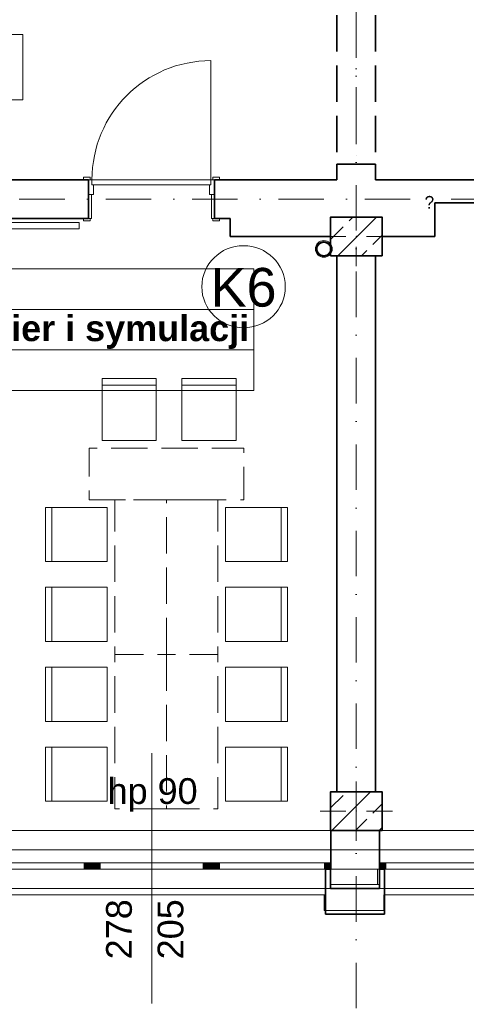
# Model space of a CAD drawing. Header units: millimetres. Extents: x -34676 to 172266, y 39940 to 476087.
# Tile 119 of 256: x 41355 to 44823, y 275794 to 283434. Entities that reach past the tile are written whole.
import ezdxf
from ezdxf.lldxf.tags import DXFTag

# ---------------------------------------------------------------- set-up
doc = ezdxf.new("R2010")
doc.units = ezdxf.units.MM
doc.header["$MEASUREMENT"] = 0
doc.linetypes.add('Krawędzie ukryte', pattern=[3.912222, 2.822222, -1.09])
doc.linetypes.add('Kropki i Kreski', pattern=[6.702778, 3.527778, -1.763889, 0, -1.411111])
doc.layers.add('#ks', color=34, linetype='Continuous', lineweight=30)
for name, color, linetype in [('#podkład', 252, 'Continuous'), ('- A - ocieplenie', 7, 'Continuous'), ('- strefy pomieszczeń', 7, 'Continuous'), ('2D - Rysunki i Obrazki', 7, 'Continuous'), ('Drzwi Archicad', 7, 'Continuous'), ('IS_Text_Pion_Wodociag', 7, 'Continuous'), ('Konstrukcja - Belki', 7, 'Continuous'), ('Konstrukcja - Siatka mod', 7, 'Continuous'), ('Konstrukcja - Stropy', 7, 'Continuous'), ('Konstrukcja - Słupy', 7, 'Continuous'), ('Konstrukcja - Ściany nośne wew..P', 7, 'Continuous'), ('Konstrukcja - Ściany zewnętrzne', 7, 'Continuous'), ('Okna Archicada', 7, 'Continuous'), ('Opisy - Etykiety', 7, 'Continuous'), ('Wnętrze - Umeblowanie', 7, 'Continuous'), ('Znaczniki okien Archicada', 7, 'Continuous')]:
    doc.layers.add(name, color=color, linetype=linetype)
doc.styles.get("Standard").update_dxf_attribs({"font": 'arial.ttf'})
doc.styles.add('STYL_AUTOMATYCZNY_1', font='arial.ttf')
doc.styles.add('STYL_AUTOMATYCZNY_2', font='arial.ttf')
doc.styles.add('STYL_AUTOMATYCZNY_8', font='txt')
tags = doc.linetypes.add('SOLID', pattern=[10, 10, 0]).pattern_tags.tags
tags[6:7] = [DXFTag(74, 4), DXFTag(75, 0), DXFTag(340, '0'), DXFTag(46, 0.0), DXFTag(50, 0.0), DXFTag(44, 0.0), DXFTag(45, 0.0)]
tags[4:5] = [DXFTag(74, 4), DXFTag(75, 0), DXFTag(340, '0'), DXFTag(46, 0.0), DXFTag(50, 0.0), DXFTag(44, 0.0), DXFTag(45, 0.0)]
pattern_1 = [(45, (-208051.03, 672090.37), (-183.84776, 183.84776), []), (45, (-208142.95, 672182.3), (-183.84776, 183.84776), [195, -65])]

# ---------------------------------------------------------------- blocks, each defined once
blk = doc.blocks.new('UHYGFFFF')
at = {"layer": 'Konstrukcja - Słupy', "linetype": 'Continuous', "lineweight": 25}
h = blk.add_hatch(dxfattribs=at)
h.set_pattern_fill('Beton_zbrojony_0002', color=252, style=0, pattern_type=2)
h.set_pattern_definition(pattern_1)
h.paths.add_polyline_path([(43377.6, 387742.7), (43777.6, 387742.7), (43777.6, 388042.7), (43377.6, 388042.7)])
h = blk.add_hatch(dxfattribs=at)
h.set_pattern_fill('Beton_zbrojony_0002', color=252, style=0, pattern_type=2)
h.set_pattern_definition(pattern_1)
h.paths.add_polyline_path([(43377.6, 383282.6), (43777.6, 383282.6), (43777.6, 383582.6), (43377.6, 383582.6)])
at = {"layer": 'Okna Archicada', "linetype": 'Continuous', "lineweight": 13}
for points in [[(41515.1, 383032.6), (41465.1, 383032.6), (41465.1, 382982.6), (41515.1, 382982.6)], [(41515.1, 382982.6), (41590.1, 382982.6), (41590.1, 383032.6), (41515.1, 383032.6)], [(42465.1, 383032.6), (42390.1, 383032.6), (42390.1, 382982.6), (42465.1, 382982.6)], [(42465.1, 382982.6), (42515.1, 382982.6), (42515.1, 383032.6), (42465.1, 383032.6)], [(43380.1, 383032.6), (43330.1, 383032.6), (43330.1, 382982.6), (43380.1, 382982.6)], [(43757.6, 382982.6), (43807.6, 382982.6), (43807.6, 383032.6), (43757.6, 383032.6)]]:
    blk.add_hatch(color=252, dxfattribs=at).paths.add_polyline_path(points)
at = {"layer": '- A - ocieplenie', "color": 252, "linetype": 'Continuous', "lineweight": 35, "ltscale": 100}
for p, q in [((43337.6, 382982.6), (43337.6, 382832.6)), ((43797.6, 382982.6), (43797.6, 382832.6)), ((43337.6, 382832.6), (43337.6, 382782.6)), ((43797.6, 382832.6), (43797.6, 382782.6))]:
    blk.add_line(p, q, dxfattribs=at)
at = {"layer": '- A - ocieplenie', "color": 252, "linetype": 'Continuous', "lineweight": 20, "ltscale": 100, "flags": 128}
for points in [[(43377.6, 382982.6), (37797.6, 382982.6)], [(43377.6, 382862.6), (43377.6, 382982.6)], [(43742.6, 382982.6), (43742.6, 382862.6)], [(48907.6, 382982.6), (43742.6, 382982.6)], [(43742.6, 382862.6), (43377.6, 382862.6)], [(37797.6, 382782.6), (43327.6, 382782.6)], [(43327.6, 382782.6), (43327.6, 382662.6)], [(43792.6, 382662.6), (43792.6, 382782.6)], [(43792.6, 382782.6), (48857.6, 382782.6)], [(43327.6, 382662.6), (43792.6, 382662.6)]]:
    blk.add_lwpolyline(points, dxfattribs=at)
at = {"layer": '- A - ocieplenie', "color": 252, "linetype": 'Continuous', "lineweight": 35, "ltscale": 100, "flags": 128}
for points in [[(43377.6, 382982.6), (43337.6, 382982.6)], [(43377.6, 382832.6), (43377.6, 382982.6)], [(43797.6, 382982.6), (43757.6, 382982.6)], [(43757.6, 382982.6), (43757.6, 382832.6)], [(43757.6, 382832.6), (43377.6, 382832.6)], [(43337.6, 382782.6), (43337.6, 382632.6)], [(43797.6, 382632.6), (43797.6, 382782.6)], [(43337.6, 382632.6), (43797.6, 382632.6)]]:
    blk.add_lwpolyline(points, dxfattribs=at)
at = {"layer": '- strefy pomieszczeń', "color": 252, "linetype": 'Continuous', "lineweight": 13, "ltscale": 100}
for p, q in [((39152.3, 387639.8), (42782.3, 387639.8)), ((42782.3, 387639.8), (42782.3, 387325.5)), ((42782.3, 387325.5), (39152.3, 387325.5)), ((39152.3, 387325.5), (42782.3, 387325.5)), ((42782.3, 387325.5), (42782.3, 387011.2)), ((42782.3, 387011.2), (39152.3, 387011.2)), ((39152.3, 387011.2), (42782.3, 387011.2)), ((42782.3, 387011.2), (42782.3, 386696.9)), ((42782.3, 386696.9), (39152.3, 386696.9))]:
    blk.add_line(p, q, dxfattribs=at)
at = {"color": 252, "linetype": 'Continuous', "lineweight": 35, "ltscale": 100, "flags": 128}
blk.add_lwpolyline([(42477.6, 388032.6), (42477.6, 388332.6)], dxfattribs=at)
at = {"layer": 'Drzwi Archicad', "color": 252, "linetype": 'Continuous', "lineweight": 13, "ltscale": 100}
for p, q in [((42449.6, 388332.6), (42449.6, 389256.6)), ((41525.6, 388332.6), (41497.6, 388332.6)), ((41497.6, 388332.6), (41497.6, 388217.6)), ((41525.6, 388292.6), (41525.6, 388332.6)), ((41525.6, 388332.6), (42449.6, 388332.6)), ((41525.6, 388292.6), (41525.6, 388332.6)), ((42477.6, 388332.6), (42449.6, 388332.6)), ((42449.6, 388332.6), (42449.6, 388292.6)), ((42449.6, 388332.6), (42449.6, 388292.6)), ((42477.6, 388217.6), (42477.6, 388332.6)), ((41537.6, 388292.6), (41525.6, 388292.6)), ((42449.6, 388292.6), (41525.6, 388292.6)), ((41537.6, 388217.6), (41537.6, 388292.6)), ((42449.6, 388292.6), (42437.6, 388292.6)), ((42437.6, 388292.6), (42437.6, 388217.6)), ((41497.6, 388217.6), (41537.6, 388217.6)), ((42437.6, 388217.6), (42477.6, 388217.6))]:
    blk.add_line(p, q, dxfattribs=at)
at = {"layer": 'Drzwi Archicad', "color": 252, "linetype": 'Continuous', "lineweight": 18, "ltscale": 100}
for p, q in [((41460.6, 388332.6), (41460.6, 388351.6)), ((41460.6, 388351.6), (41510.6, 388351.6)), ((41510.6, 388332.6), (41460.6, 388332.6)), ((41510.6, 388351.6), (41510.6, 388332.6)), ((42464.6, 388351.6), (42514.6, 388351.6)), ((42464.6, 388332.6), (42464.6, 388351.6)), ((42514.6, 388332.6), (42464.6, 388332.6)), ((42514.6, 388351.6), (42514.6, 388332.6)), ((41497.6, 388032.6), (41497.6, 388217.6)), ((41497.6, 388217.6), (41522.6, 388217.6)), ((41522.6, 388217.6), (41522.6, 388032.6)), ((42452.6, 388032.6), (42452.6, 388217.6)), ((42452.6, 388217.6), (42477.6, 388217.6)), ((42477.6, 388217.6), (42477.6, 388032.6)), ((41460.6, 388013.6), (41460.6, 388032.6)), ((41460.6, 388032.6), (41510.6, 388032.6)), ((41510.6, 388013.6), (41460.6, 388013.6)), ((41522.6, 388032.6), (41497.6, 388032.6)), ((41510.6, 388032.6), (41510.6, 388013.6)), ((42477.6, 388032.6), (42452.6, 388032.6)), ((42464.6, 388032.6), (42514.6, 388032.6)), ((42464.6, 388013.6), (42464.6, 388032.6)), ((42514.6, 388013.6), (42464.6, 388013.6)), ((42514.6, 388032.6), (42514.6, 388013.6))]:
    blk.add_line(p, q, dxfattribs=at)
at = {"layer": 'Drzwi Archicad', "color": 252, "linetype": 'Continuous', "lineweight": 35, "ltscale": 100}
for p, q in [((41497.6, 388332.6), (41460.6, 388332.6)), ((41497.6, 388332.6), (41460.6, 388332.6)), ((41497.6, 388332.6), (41497.6, 388217.6)), ((41497.6, 388332.6), (41497.6, 388217.6)), ((42477.6, 388332.6), (42477.6, 388217.6)), ((42477.6, 388332.6), (42477.6, 388217.6)), ((42477.6, 388332.6), (42514.6, 388332.6)), ((42477.6, 388332.6), (42514.6, 388332.6)), ((41497.6, 388217.6), (41497.6, 388032.6)), ((41497.6, 388217.6), (41497.6, 388032.6)), ((42477.6, 388217.6), (42477.6, 388032.6)), ((42477.6, 388217.6), (42477.6, 388032.6)), ((41497.6, 388032.6), (41460.6, 388032.6)), ((41497.6, 388032.6), (41460.6, 388032.6)), ((42477.6, 388032.6), (42514.6, 388032.6)), ((42477.6, 388032.6), (42514.6, 388032.6))]:
    blk.add_line(p, q, dxfattribs=at)
at = {"layer": 'Drzwi Archicad', "color": 252, "linetype": 'Continuous', "lineweight": 13, "ltscale": 100}
blk.add_arc((42449.6, 388332.6), 924, 90, 180, dxfattribs=at)
at = {"layer": 'Konstrukcja - Belki', "color": 252, "linetype": 'Krawędzie ukryte', "lineweight": 35, "ltscale": 100}
for p, q in [((43427.6, 390392.6), (43427.6, 388452.5)), ((43727.6, 390392.6), (43727.6, 388452.5)), ((43427.6, 388452.5), (43727.6, 388452.5))]:
    blk.add_line(p, q, dxfattribs=at)
at = {"layer": 'Konstrukcja - Belki', "color": 252, "linetype": 'Kropki i Kreski', "lineweight": 13, "ltscale": 100}
blk.add_line((43577.6, 390392.6), (43577.6, 388452.5), dxfattribs=at)
at = {"layer": 'Konstrukcja - Siatka mod', "color": 252, "linetype": 'Kropki i Kreski', "lineweight": 13, "ltscale": 100}
for p, q in [((43577.6, 381903.8), (43577.6, 398868.6)), ((20180, 388182.6), (49624.6, 388182.6))]:
    blk.add_line(p, q, dxfattribs=at)
at = {"layer": 'Konstrukcja - Stropy', "color": 252, "linetype": 'Continuous', "lineweight": 13, "ltscale": 100, "flags": 128}
blk.add_lwpolyline([(49317.6, 395762.6), (22777.6, 395762.6), (22777.6, 393161.4), (22777.6, 390344), (22777.6, 388030.6), (22777.6, 383282.6), (34297.6, 383282.6), (34297.6, 388332.6), (37597.6, 388332.6), (37597.6, 383282.6), (49317.6, 383282.6)], close=True, dxfattribs=at)
at = {"layer": 'Konstrukcja - Słupy', "color": 252, "linetype": 'Continuous', "lineweight": 0, "ltscale": 100}
for p, q in [((43577.6, 387972.7), (43577.6, 388122.7)), ((43497.6, 387892.7), (43297.6, 387892.7)), ((43657.6, 387892.7), (43857.6, 387892.7)), ((43577.6, 387812.7), (43577.6, 387662.7)), ((43577.6, 383512.6), (43577.6, 383662.6)), ((43497.6, 383432.6), (43297.6, 383432.6)), ((43657.6, 383432.6), (43857.6, 383432.6)), ((43577.6, 383352.6), (43577.6, 383202.6))]:
    blk.add_line(p, q, dxfattribs=at)
at = {"layer": 'Konstrukcja - Słupy', "color": 252, "linetype": 'Continuous', "lineweight": 35, "ltscale": 100, "flags": 128}
for points in [[(43377.6, 387742.7), (43777.6, 387742.7), (43777.6, 388042.7), (43377.6, 388042.7)], [(43377.6, 383282.6), (43777.6, 383282.6), (43777.6, 383582.6), (43377.6, 383582.6)]]:
    blk.add_lwpolyline(points, close=True, dxfattribs=at)
at = {"layer": 'Konstrukcja - Słupy', "color": 252, "linetype": 'Continuous', "lineweight": 0, "ltscale": 100}
for p in [(43577.6, 387892.7), (43577.6, 383432.6)]:
    blk.add_point(p, dxfattribs=at)
at = {"layer": 'Konstrukcja - Ściany nośne wew..P', "color": 252, "linetype": 'Continuous', "lineweight": 35, "ltscale": 100}
for p, q in [((41497.6, 388332.6), (41460.6, 388332.6)), ((41497.6, 388332.6), (41497.6, 388217.6)), ((42477.6, 388332.6), (42514.6, 388332.6)), ((41497.6, 388217.6), (41497.6, 388032.6)), ((41497.6, 388032.6), (41460.6, 388032.6)), ((42477.6, 388032.6), (42514.6, 388032.6))]:
    blk.add_line(p, q, dxfattribs=at)
at = {"layer": 'Konstrukcja - Ściany nośne wew..P', "color": 252, "linetype": 'Continuous', "lineweight": 35, "ltscale": 100, "flags": 128}
for points in [[(43427.6, 388452.5), (43427.6, 388332.6)], [(43727.6, 388452.5), (43427.6, 388452.5)], [(43727.6, 388332.6), (43727.6, 388452.5)], [(41497.6, 388332.6), (39196.5, 388332.6)], [(42597.6, 388332.6), (42477.6, 388332.6)], [(43427.6, 388332.6), (42597.6, 388332.6)], [(44186.3, 388332.6), (43727.6, 388332.6)], [(44651.9, 388332.6), (44186.3, 388332.6)], [(44186.3, 387892.6), (44186.3, 388152.6)], [(44186.3, 388152.6), (44651.9, 388152.6)], [(39196.5, 388032.6), (41497.6, 388032.6)], [(42477.6, 388032.6), (42597.6, 388032.6)], [(42597.6, 388032.6), (42597.6, 387892.6)], [(42597.6, 387892.6), (43377.6, 387892.6)], [(43777.6, 387892.6), (44186.3, 387892.6)], [(43427.6, 387742.7), (43427.6, 383582.6)], [(43727.6, 383582.6), (43727.6, 387742.7)]]:
    blk.add_lwpolyline(points, dxfattribs=at)
at = {"layer": 'Konstrukcja - Ściany zewnętrzne', "color": 252, "linetype": 'Continuous', "lineweight": 35, "ltscale": 100}
for p, q in [((43380.1, 383032.6), (43380.1, 383282.6)), ((43757.6, 383032.6), (43757.6, 383282.6)), ((43380.1, 382982.6), (43380.1, 383032.6)), ((43757.6, 382982.6), (43757.6, 383032.6))]:
    blk.add_line(p, q, dxfattribs=at)
at = {"layer": 'Konstrukcja - Ściany zewnętrzne', "color": 252, "linetype": 'Continuous', "lineweight": 13, "ltscale": 100, "flags": 128}
blk.add_lwpolyline([(49287.6, 382982.6), (49287.6, 382832.6), (37597.6, 382832.6), (37597.6, 382982.6)], close=True, dxfattribs=at)
blk.add_lwpolyline([(49287.6, 382982.6), (49287.6, 382832.6), (37597.6, 382832.6), (37597.6, 382982.6)], close=True, dxfattribs=at)
blk.add_lwpolyline([(43377.6, 382982.6), (43377.6, 382862.6), (43757.6, 382862.6), (43757.6, 382982.6)], dxfattribs=at)
at = {"layer": 'Okna Archicada', "color": 252, "linetype": 'Continuous', "lineweight": 13, "ltscale": 100}
for p, q in [((43380.1, 383282.6), (40600.1, 383282.6)), ((46257.6, 383282.6), (43757.6, 383282.6)), ((20180, 383132.6), (49624.6, 383132.6)), ((41465.1, 383032.6), (40650.1, 383032.6)), ((41515.1, 383032.6), (41465.1, 383032.6)), ((41465.1, 383032.6), (41465.1, 382982.6)), ((41590.1, 383032.6), (41515.1, 383032.6)), ((41590.1, 382982.6), (41590.1, 383032.6)), ((42390.1, 383032.6), (41590.1, 383032.6)), ((42465.1, 383032.6), (42390.1, 383032.6)), ((42390.1, 383032.6), (42390.1, 382982.6)), ((42515.1, 383032.6), (42465.1, 383032.6)), ((42515.1, 382982.6), (42515.1, 383032.6)), ((43330.1, 383032.6), (42515.1, 383032.6)), ((43380.1, 383032.6), (43330.1, 383032.6)), ((43330.1, 383032.6), (43330.1, 382982.6)), ((43807.6, 383032.6), (43757.6, 383032.6)), ((43807.6, 382982.6), (43807.6, 383032.6)), ((44572.6, 383032.6), (43807.6, 383032.6)), ((43380.1, 382982.6), (40600.1, 382982.6)), ((43337.6, 382982.6), (40642.6, 382982.6)), ((40650.1, 382982.6), (41465.1, 382982.6)), ((41465.1, 382982.6), (41515.1, 382982.6)), ((41515.1, 382982.6), (41590.1, 382982.6)), ((41590.1, 382982.6), (42390.1, 382982.6)), ((42390.1, 382982.6), (42465.1, 382982.6)), ((42465.1, 382982.6), (42515.1, 382982.6)), ((42515.1, 382982.6), (43330.1, 382982.6)), ((43330.1, 382982.6), (43380.1, 382982.6)), ((46257.6, 382982.6), (43757.6, 382982.6)), ((43757.6, 382982.6), (43807.6, 382982.6)), ((46217.6, 382982.6), (43797.6, 382982.6)), ((43807.6, 382982.6), (44572.6, 382982.6)), ((43337.6, 382782.6), (40642.6, 382782.6)), ((46217.6, 382782.6), (43797.6, 382782.6))]:
    blk.add_line(p, q, dxfattribs=at)
at = {"layer": 'Okna Archicada', "color": 252, "linetype": 'Continuous', "lineweight": 35, "ltscale": 100}
for p, q in [((43380.1, 383032.6), (43380.1, 383282.6)), ((43757.6, 383032.6), (43757.6, 383282.6)), ((43380.1, 382982.6), (43380.1, 383032.6)), ((43380.1, 382982.6), (43380.1, 383032.6)), ((43757.6, 382982.6), (43757.6, 383032.6)), ((43757.6, 382982.6), (43757.6, 383032.6)), ((43337.6, 382982.6), (43337.6, 382832.6)), ((43797.6, 382982.6), (43797.6, 382832.6)), ((43337.6, 382832.6), (43337.6, 382782.6)), ((43797.6, 382832.6), (43797.6, 382782.6))]:
    blk.add_line(p, q, dxfattribs=at)
at = {"layer": 'Opisy - Etykiety', "color": 252, "linetype": 'Continuous', "lineweight": 13, "ltscale": 100}
for p, q in [((40989, 389458.3), (39907.2, 389458.3)), ((40989, 388952.3), (40989, 389458.3)), ((39907.2, 388952.3), (40989, 388952.3))]:
    blk.add_line(p, q, dxfattribs=at)
at = {"layer": 'Wnętrze - Umeblowanie', "color": 252, "linetype": 'Continuous', "lineweight": 13, "ltscale": 100}
for p, q in [((41604.4, 386738.9), (42024.4, 386738.9)), ((42224.4, 386738.9), (42644.4, 386738.9)), ((41214.5, 385369.9), (41214.5, 385789.9)), ((42993.3, 385369.9), (42993.3, 385789.9)), ((41214.5, 384749.9), (41214.5, 385169.9)), ((42993.3, 384749.9), (42993.3, 385169.9)), ((41214.5, 384548.9), (41214.5, 384128.9)), ((42993.3, 384548.9), (42993.3, 384128.9)), ((41214.5, 383928.9), (41214.5, 383508.9)), ((42993.3, 383928.9), (42993.3, 383508.9))]:
    blk.add_line(p, q, dxfattribs=at)
at = {"layer": 'Wnętrze - Umeblowanie', "color": 252, "linetype": 'Continuous', "lineweight": 13, "ltscale": 100, "flags": 128}
for points in [[(39427.2, 388000.5), (41427.2, 388000.5), (41427.2, 387950.5), (39427.2, 387950.5)], [(41604.4, 386308.9), (42024.4, 386308.9), (42024.4, 386788.9), (41604.4, 386788.9)], [(42224.4, 386308.9), (42644.4, 386308.9), (42644.4, 386788.9), (42224.4, 386788.9)], [(41644.5, 385369.9), (41644.5, 385789.9), (41164.5, 385789.9), (41164.5, 385369.9)], [(42563.3, 385369.9), (42563.3, 385789.9), (43043.3, 385789.9), (43043.3, 385369.9)], [(41644.5, 384749.9), (41644.5, 385169.9), (41164.5, 385169.9), (41164.5, 384749.9)], [(42563.3, 384749.9), (42563.3, 385169.9), (43043.3, 385169.9), (43043.3, 384749.9)], [(41644.5, 384548.9), (41644.5, 384128.9), (41164.5, 384128.9), (41164.5, 384548.9)], [(42563.3, 384548.9), (42563.3, 384128.9), (43043.3, 384128.9), (43043.3, 384548.9)], [(41644.5, 383928.9), (41644.5, 383508.9), (41164.5, 383508.9), (41164.5, 383928.9)], [(42563.3, 383928.9), (42563.3, 383508.9), (43043.3, 383508.9), (43043.3, 383928.9)]]:
    blk.add_lwpolyline(points, close=True, dxfattribs=at)
at = {"layer": 'Wnętrze - Umeblowanie', "color": 252, "linetype": 'Krawędzie ukryte', "lineweight": 13, "ltscale": 100, "flags": 128}
for points in [[(41503.9, 385849.4), (42703.9, 385849.4), (42703.9, 386249.4), (41503.9, 386249.4)], [(42103.9, 384649.4), (42103.9, 385849.4), (41703.9, 385849.4), (41703.9, 384649.4)], [(42103.9, 384649.4), (42103.9, 385849.4), (42503.9, 385849.4), (42503.9, 384649.4)], [(42103.9, 384649.4), (42103.9, 383449.4), (41703.9, 383449.4), (41703.9, 384649.4)], [(42103.9, 384649.4), (42103.9, 383449.4), (42503.9, 383449.4), (42503.9, 384649.4)]]:
    blk.add_lwpolyline(points, close=True, dxfattribs=at)
at = {"layer": 'Znaczniki okien Archicada', "color": 252, "linetype": 'Continuous', "lineweight": 13, "ltscale": 100}
blk.add_line((41990.1, 381939.8), (41990.1, 383882.6), dxfattribs=at)
at = {"layer": '- strefy pomieszczeń', "color": 252, "linetype": 'Continuous', "lineweight": 13, "insert": (39252.3, 387279.8), "char_height": 200, "attachment_point": 1, "style": 'STYL_AUTOMATYCZNY_2'}
blk.add_mtext('\\A1;{\\pql;\\pt0,100;\\fArial|b1|i0|c238|p0;\\W1.000000;Pracownia gier i symulacji\\fArial|b1|i0|c238|p0;\\W1.000000;\\A1{\\H.66x;\\S^  ;}\\fArial|b1|i0|c238|p0;\\W1.000000;\\fArial|b1|i0|c238|p0;\\W1.000000;\\A1{\\H.66x;\\S^  ;}}', dxfattribs=at)
at = {"layer": '2D - Rysunki i Obrazki', "color": 252, "linetype": 'Continuous', "lineweight": 13, "insert": (44144.9, 388107.9), "char_height": 98.407, "attachment_point": 8, "style": 'STYL_AUTOMATYCZNY_8'}
blk.add_mtext('\\A1;{\\pqc;\\fF1|b0|i0|c0|p0;\\W1.000000;?}', dxfattribs=at)
at = {"layer": 'Znaczniki okien Archicada', "color": 252, "linetype": 'Continuous', "lineweight": 15, "insert": (41646.9, 383428.1), "char_height": 200, "attachment_point": 7, "style": 'STYL_AUTOMATYCZNY_1'}
blk.add_mtext('\\A1;{\\pql;\\pt0;\\fArial|b0|i0|c238|p0;\\W1.000000;hp 90\\fArial|b0|i0|c238|p0;\\W1.000000;\\A1{\\H.66x;\\S^  ;}\\fArial|b0|i0|c238|p0;\\W1.000000;\\fArial|b0|i0|c238|p0;\\W1.000000;}', dxfattribs=at)
at = {"layer": 'Znaczniki okien Archicada', "color": 252, "linetype": 'Continuous', "lineweight": 15, "char_height": 200, "attachment_point": 7, "rotation": 90, "style": 'STYL_AUTOMATYCZNY_1'}
for s, insert in [('\\A1;{\\pql;\\pt0;\\fArial|b0|i0|c238|p0;\\W1.000000;278\\fArial|b0|i0|c238|p0;\\W1.000000;\\A1{\\H.66x;\\S^  ;}\\fArial|b0|i0|c238|p0;\\W1.000000;\\fArial|b0|i0|c238|p0;\\W1.000000;}', (41893.4, 382282.6)), ('\\A1;{\\pql;\\pt0;\\fArial|b0|i0|c238|p0;\\W1.000000;205\\fArial|b0|i0|c238|p0;\\W1.000000;\\A1{\\H.66x;\\S^  ;}\\fArial|b0|i0|c238|p0;\\W1.000000;\\fArial|b0|i0|c238|p0;\\W1.000000;}', (42293.4, 382282.6)), ('\\A1;{\\pql;\\pt0;\\fArial|b0|i0|c238|p0;\\W1.000000;250\\fArial|b0|i0|c238|p0;\\W1.000000;\\A1{\\H.66x;\\S^  ;}\\fArial|b0|i0|c238|p0;\\W1.000000;\\fArial|b0|i0|c238|p0;\\W1.000000;}', (44910.9, 382282.6))]:
    blk.add_mtext(s, dxfattribs=dict(at, insert=insert))

msp = doc.modelspace()

# ---------------------------------------------------------------- linework, layer by layer
at = {"layer": '#ks', "color": 34, "lineweight": 0}
msp.add_circle((43716.6, 281655.5), 65, dxfattribs=at)
msp.add_circle((43716.6, 281655.5), 65, dxfattribs=at)
msp.add_circle((43716.6, 281655.5), 65, dxfattribs=at)
msp.add_circle((43716.6, 281655.5), 65, dxfattribs=at)
at = {"layer": '#ks', "color": 34, "lineweight": 40}
msp.add_circle((43716.6, 281655.5), 55, dxfattribs=at)
msp.add_circle((43716.6, 281655.5), 55, dxfattribs=at)
msp.add_circle((43716.6, 281655.5), 55, dxfattribs=at)
msp.add_circle((43716.6, 281655.5), 55, dxfattribs=at)
at = {"layer": 'IS_Text_Pion_Wodociag', "color": 7, "linetype": 'SOLID', "lineweight": 18, "ltscale": 10}
msp.add_ellipse((43093.3, 281362.1), major_axis=(324, 0), ratio=0.983333, dxfattribs=at)
msp.add_ellipse((43093.3, 281362.1), major_axis=(324, 0), ratio=0.983333, dxfattribs=at)

# ---------------------------------------------------------------- block references
at = {"layer": '#podkład'}
msp.add_blockref('UHYGFFFF', (390.9, -106139.9), dxfattribs=at)

# ---------------------------------------------------------------- texts
at = {"layer": 'IS_Text_Pion_Wodociag', "color": 7, "linetype": 'SOLID', "lineweight": 18, "ltscale": 10, "insert": (43093.3, 281203.6), "char_height": 300, "attachment_point": 8}
msp.add_mtext('K6', dxfattribs=at)

doc.saveas('drawing.dxf')
